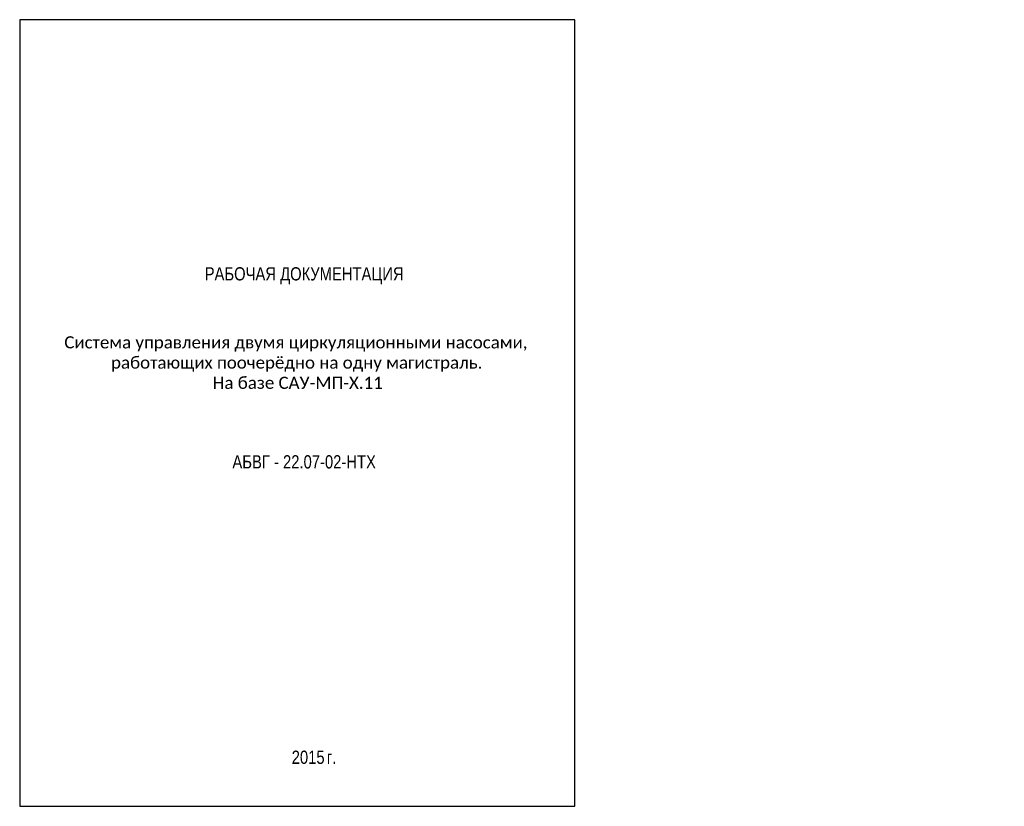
# Model space of a CAD drawing. Header units: millimetres. Extents: x 167 to 589, y 150 to 2082.
# Tile 4 of 4: x 167 to 539, y 1785 to 2082. Entities that reach past the tile are written whole.
import ezdxf
from ezdxf.enums import TextEntityAlignment as Align

# ---------------------------------------------------------------- set-up
doc = ezdxf.new("R2010")
doc.units = ezdxf.units.MM
doc.styles.add('Arial', font='arial.ttf')
doc.styles.get("Standard").update_dxf_attribs({"font": 'arial.ttf'})

msp = doc.modelspace()

# ---------------------------------------------------------------- linework, layer by layer
at = {"lineweight": -3}
for p, q in [((377.1, 2082.48), (167.35, 2082.48)), ((167.35, 2082.48), (167.35, 1785.48)), ((377.1, 1785.48), (377.1, 2082.48)), ((167.35, 1785.48), (377.1, 1785.48))]:
    msp.add_line(p, q, dxfattribs=at)

# ---------------------------------------------------------------- texts
at = {"color": 7, "style": 'Arial', "width": 0.8}
msp.add_text('РАБОЧАЯ ДОКУМЕНТАЦИЯ', height=5, dxfattribs=at).set_placement((274.82, 1989.03), align=Align.TOP_CENTER)
at = {"color": 0, "style": 'Arial', "width": 0.8}
msp.add_text('АБВГ - 22.07-02-НТХ', height=5, dxfattribs=at).set_placement((274.82, 1911.55), align=Align.BOTTOM_CENTER)
for s, p in [('2015', (282.54, 1801.5)), ('г.', (286.98, 1801.5))]:
    msp.add_text(s, height=5, dxfattribs=at).set_placement(p, align=Align.RIGHT)
at = {"insert": (167.35, 1962.96), "char_height": 5, "width": 209.7514, "attachment_point": 1}
msp.add_mtext('\\pi16.854;{\\fCalibri|b0|i0|c204|p34;\\H0.91667x;Система управления двумя циркуляционными насосами, \\P\\pi34.511;работающих поочерёдно на одну магистраль. \\fCalibri|b0|i0|c0|p34;\\H1.3015x; \\H0.76833x;\\P\\pi72.884;\\fCalibri|b0|i0|c204|p34;На базе САУ-МП-Х.\\fCalibri|b0|i0|c0|p34;11\\H1.232x; }', dxfattribs=at)

doc.saveas('drawing.dxf')
